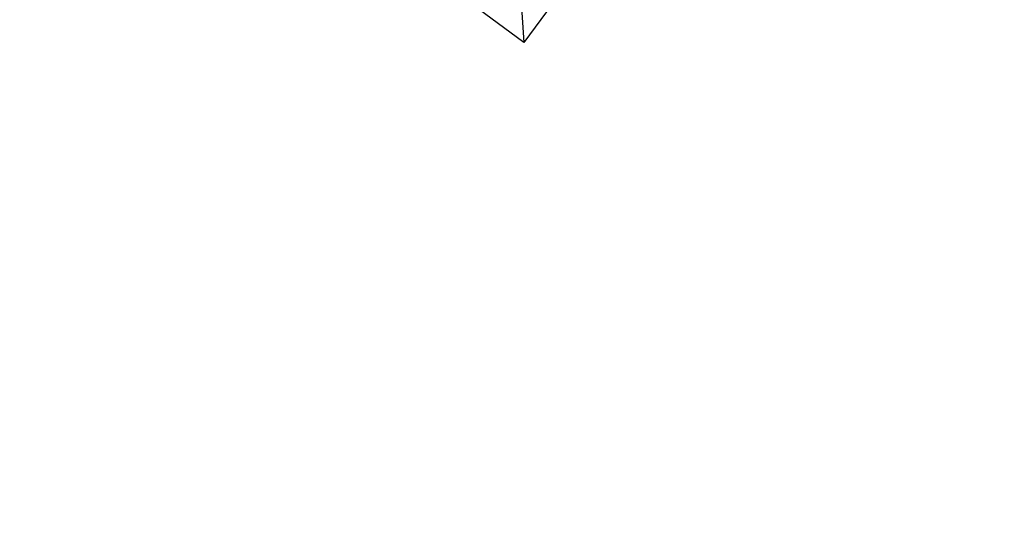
# Model space of a CAD drawing. Header units: metres. Extents: x 7599202 to 7605200, y 5484926 to 5487717.
# Tile 2 of 19: x 7602025 to 7602466, y 5485451 to 5485681. Entities that reach past the tile are written whole.
import ezdxf

# ---------------------------------------------------------------- set-up
doc = ezdxf.new("R2010")
doc.units = ezdxf.units.M
doc.header["$MEASUREMENT"] = 0
doc.layers.add('Znaki', color=7, linetype='CONTINUOUS')

msp = doc.modelspace()

# ---------------------------------------------------------------- linework, layer by layer
at = {"layer": 'Znaki', "color": 1}
msp.add_line((7602244.55, 5485764.79, -2.4), (7602251.2, 5485670.44, -2.4), dxfattribs=at)
at = {"layer": 'Znaki', "color": 1, "elevation": -2.4}
msp.add_lwpolyline([(7602244.55, 5485764.79), (7602293.94, 5485728.3), (7602251.2, 5485670.44), (7602201.81, 5485706.93)], close=True, dxfattribs=at)

doc.saveas('drawing.dxf')
